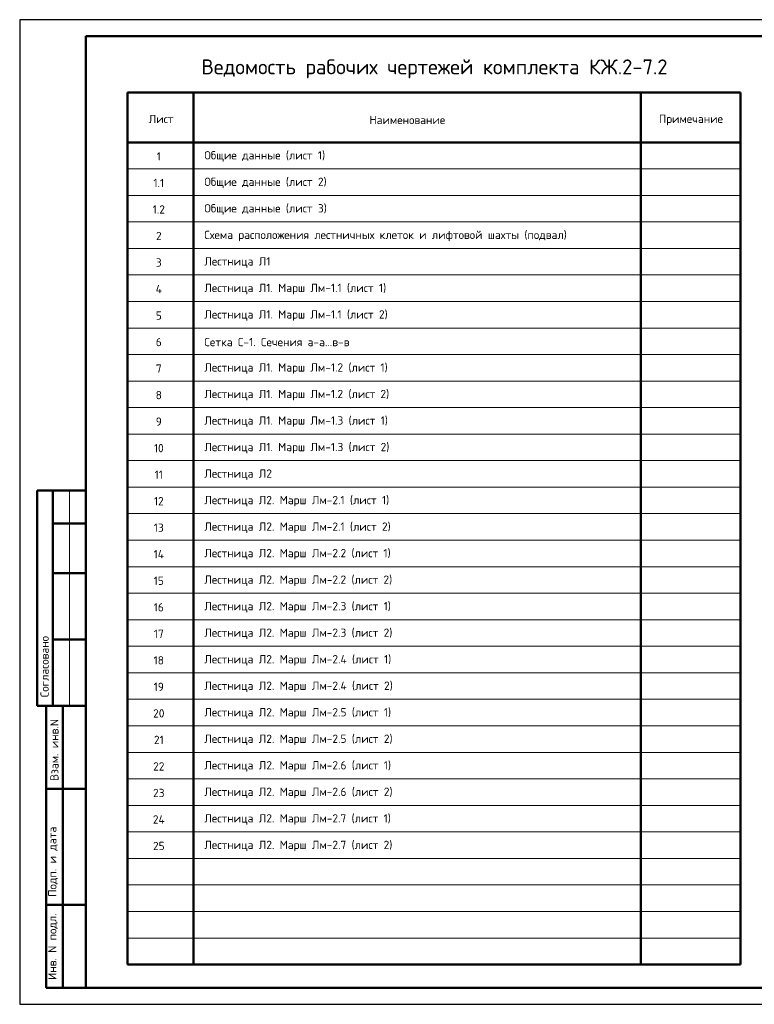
# Model space of a CAD drawing. Header units: millimetres. Extents: x 0 to 21000, y 0 to 14850.
# Tile 1 of 7: x 0 to 11085, y 0 to 14850. Entities that reach past the tile are written whole.
import ezdxf

# ---------------------------------------------------------------- set-up
doc = ezdxf.new("R2010")
doc.units = ezdxf.units.MM
doc.layers.add('Standard', color=7, linetype='Continuous', lineweight=25)
doc.layers.add('Общий01', color=7, linetype='Continuous', lineweight=13)
doc.styles.add('ISOCPEUR', font='txt')

msp = doc.modelspace()

# ---------------------------------------------------------------- linework, layer by layer
at = {"layer": 'Standard', "color": 7, "linetype": 'Continuous', "lineweight": 25, "transparency": 33554687}
msp.add_line((1000, 14600), (1000, 529), dxfattribs=at)
at = {"layer": 'Standard', "color": 7, "linetype": 'Continuous', "lineweight": 50, "transparency": 33554687}
for p, q in [((1625, 13750), (10875, 13750)), ((1625, 13750), (1625, 600)), ((2625, 13750), (2625, 600)), ((9375, 13750), (9375, 600)), ((10875, 13750), (10875, 600)), ((1625, 13000), (10875, 13000)), ((3, 7750), (0, 7750)), ((1000, 7750), (263, 7750)), ((263, 7750), (263, 4500)), ((263, 7750), (263, 4500)), ((500, 7750), (500, 4500)), ((1000, 7250), (500, 7250)), ((1000, 6500), (500, 6500)), ((1000, 5500), (500, 5500)), ((0, 4500), (3, 4500)), ((263, 4500), (1000, 4500)), ((400, 250), (400, 4500)), ((400, 250), (400, 4500)), ((650, 250), (650, 4500)), ((400, 3250), (1000, 3250)), ((400, 1500), (1000, 1500)), ((1625, 600), (10875, 600)), ((1000, 250), (400, 250))]:
    msp.add_line(p, q, dxfattribs=at)
at = {"layer": 'Standard', "color": 7, "linetype": 'Continuous', "lineweight": 13, "transparency": 33554687}
for p, q in [((1625, 12600), (10875, 12600)), ((1625, 12200), (10875, 12200)), ((1625, 11800), (10875, 11800)), ((1625, 11400), (10875, 11400)), ((1625, 11000), (10875, 11000)), ((1625, 10600), (10875, 10600)), ((1625, 10200), (10875, 10200)), ((1625, 9800), (10875, 9800)), ((1625, 9400), (10875, 9400)), ((1625, 9000), (10875, 9000)), ((1625, 8600), (10875, 8600)), ((1625, 8200), (10875, 8200)), ((750, 7750), (750, 4500)), ((1625, 7800), (10875, 7800)), ((1625, 7400), (10875, 7400)), ((1625, 7000), (10875, 7000)), ((1625, 6600), (10875, 6600)), ((1625, 6200), (10875, 6200)), ((1625, 5800), (10875, 5800)), ((1625, 5400), (10875, 5400)), ((1625, 5000), (10875, 5000)), ((1625, 4600), (10875, 4600)), ((1625, 4200), (10875, 4200)), ((1625, 3800), (10875, 3800)), ((1625, 3400), (10875, 3400)), ((1625, 3000), (10875, 3000)), ((1625, 2600), (10875, 2600)), ((1625, 2200), (10875, 2200)), ((1625, 1800), (10875, 1800)), ((1625, 1400), (10875, 1400)), ((1625, 1000), (10875, 1000)), ((1625, 600), (10875, 600))]:
    msp.add_line(p, q, dxfattribs=at)
at = {"layer": 'Standard', "color": 7, "linetype": 'Continuous', "lineweight": 25, "transparency": 33554687}
msp.add_lwpolyline([(0, 0), (21000, 0), (21000, 14850), (0, 14850), (0, 0)], close=True, dxfattribs=at)
msp.add_lwpolyline([(0, 0), (21000, 0), (21000, 14850), (0, 14850), (0, 0)], close=True, dxfattribs=at)
at = {"layer": 'Standard', "color": 7, "linetype": 'Continuous', "lineweight": 50, "transparency": 33554687}
msp.add_lwpolyline([(1000, 14600), (20750, 14600), (20750, 250), (1000, 250), (1000, 14600)], close=True, dxfattribs=at)

# ---------------------------------------------------------------- texts
at = {"layer": 'Standard', "color": 7, "linetype": 'Continuous', "lineweight": 13, "transparency": 33554687, "char_height": 125, "style": 'ISOCPEUR'}
for s, insert, width, attachment_point in [('\\A1;{\\fISOCPEUR|i0|b0;\\H125.000000;\\W1.000000;\\C7;Общие данные (лист 1)}\\P', (2786, 12788), 1848.3, 4), ('\\A1;{\\fISOCPEUR|i0|b0;\\H125.000000;\\W1.000000;\\C7;1}\\P', (2099, 12788), 97.22, 5), ('\\A1;{\\fISOCPEUR|i0|b0;\\H125.000000;\\W1.000000;\\C7;Общие данные (лист 2)}\\P', (2786, 12388), 1874.15, 4), ('\\A1;{\\fISOCPEUR|i0|b0;\\H125.000000;\\W1.000000;\\C7;1.1}\\P', (2099, 12388), 205.26, 5), ('\\A1;{\\fISOCPEUR|i0|b0;\\H125.000000;\\W1.000000;\\C7;1.2}\\P', (2099, 11988), 236.84, 5), ('\\A1;{\\fISOCPEUR|i0|b0;\\H125.000000;\\W1.000000;\\C7;Общие данные (лист 3)}\\P', (2786, 11988), 1874.15, 4), ('\\A1;{\\fISOCPEUR|i0|b0;\\H125.000000;\\W1.000000;\\C7;Схема расположения лестничных клеток и лифтовой шахты (подвал)}\\P', (2786, 11588), 5562.22, 4), ('\\A1;{\\fISOCPEUR|i0|b0;\\H125.000000;\\W1.000000;\\C7;2}\\P', (2099, 11588), 136.11, 5), ('\\A1;{\\fISOCPEUR|i0|b0;\\H125.000000;\\W1.000000;\\C7;3}\\P', (2099, 11188), 136.11, 5), ('\\A1;{\\fISOCPEUR|i0|b0;\\H125.000000;\\W1.000000;\\C7;4}\\P', (2099, 10788), 150, 5), ('\\A1;{\\fISOCPEUR|i0|b0;\\H125.000000;\\W1.000000;\\C7;Лестница Л1. Марш Лм-1.1 (лист 1)}\\P', (2786, 10788), 2772.25, 4), ('\\A1;{\\fISOCPEUR|i0|b0;\\H125.000000;\\W1.000000;\\C7;Лестница Л1. Марш Лм-1.1 (лист 2)}\\P', (2786, 10388), 2797.8, 4), ('\\A1;{\\fISOCPEUR|i0|b0;\\H125.000000;\\W1.000000;\\C7;5}\\P', (2099, 10388), 136.11, 5), ('\\A1;{\\fISOCPEUR|i0|b0;\\H125.000000;\\W1.000000;\\C7;6}\\P', (2099, 9988), 136.11, 5), ('\\A1;{\\fISOCPEUR|i0|b0;\\H125.000000;\\W1.000000;\\C7;Сетка С-1. Сечения а-а...в-в}\\P', (2786, 9988), 2311.14, 4), ('\\A1;{\\fISOCPEUR|i0|b0;\\H125.000000;\\W1.000000;\\C7;Лестница Л1. Марш Лм-1.2 (лист 1)}\\P', (2786, 9588), 2797.8, 4), ('\\A1;{\\fISOCPEUR|i0|b0;\\H125.000000;\\W1.000000;\\C7;7}\\P', (2099, 9588), 136.11, 5), ('\\A1;{\\fISOCPEUR|i0|b0;\\H125.000000;\\W1.000000;\\C7;Лестница Л1. Марш Лм-1.2 (лист 2)}\\P', (2786, 9188), 2823.35, 4), ('\\A1;{\\fISOCPEUR|i0|b0;\\H125.000000;\\W1.000000;\\C7;8}\\P', (2099, 9188), 136.11, 5), ('\\A1;{\\fISOCPEUR|i0|b0;\\H125.000000;\\W1.000000;\\C7;Лестница Л1. Марш Лм-1.3 (лист 1)}\\P', (2786, 8788), 2797.8, 4), ('\\A1;{\\fISOCPEUR|i0|b0;\\H125.000000;\\W1.000000;\\C7;9}\\P', (2099, 8788), 136.11, 5), ('\\A1;{\\fISOCPEUR|i0|b0;\\H125.000000;\\W1.000000;\\C7;Лестница Л1. Марш Лм-1.3 (лист 2)}\\P', (2786, 8388), 2823.35, 4), ('\\A1;{\\fISOCPEUR|i0|b0;\\H125.000000;\\W1.000000;\\C7;10}\\P', (2099, 8388), 196.87, 5), ('\\A1;{\\fISOCPEUR|i0|b0;\\H125.000000;\\W1.000000;\\C7;11}\\P', (2099, 7988), 164.06, 5), ('\\A1;{\\fISOCPEUR|i0|b0;\\H125.000000;\\W1.000000;\\C7;Лестница Л2. Марш Лм-2.1 (лист 1)}\\P', (2786, 7588), 2823.35, 4), ('\\A1;{\\fISOCPEUR|i0|b0;\\H125.000000;\\W1.000000;\\C7;12}\\P', (2099, 7588), 196.87, 5), ('\\A1;{\\fISOCPEUR|i0|b0;\\H125.000000;\\W1.000000;\\C7;Лестница Л2. Марш Лм-2.1 (лист 2)}\\P', (2786, 7188), 2848.9, 4), ('\\A1;{\\fISOCPEUR|i0|b0;\\H125.000000;\\W1.000000;\\C7;13}\\P', (2099, 7188), 196.87, 5), ('\\A1;{\\fISOCPEUR|i0|b0;\\H125.000000;\\W1.000000;\\C7;14}\\P', (2099, 6788), 210.29, 5), ('\\A1;{\\fISOCPEUR|i0|b0;\\H125.000000;\\W1.000000;\\C7;Лестница Л2. Марш Лм-2.2 (лист 1)}\\P', (2786, 6788), 2848.9, 4), ('\\A1;{\\fISOCPEUR|i0|b0;\\H125.000000;\\W1.000000;\\C7;15}\\P', (2099, 6388), 196.87, 5), ('\\A1;{\\fISOCPEUR|i0|b0;\\H125.000000;\\W1.000000;\\C7;Лестница Л2. Марш Лм-2.2 (лист 2)}\\P', (2786, 6388), 2874.45, 4), ('\\A1;{\\fISOCPEUR|i0|b0;\\H125.000000;\\W1.000000;\\C7;Лестница Л2. Марш Лм-2.3 (лист 1)}\\P', (2786, 5988), 2848.9, 4), ('\\A1;{\\fISOCPEUR|i0|b0;\\H125.000000;\\W1.000000;\\C7;16}\\P', (2099, 5988), 196.87, 5), ('\\A1;{\\fISOCPEUR|i0|b0;\\H125.000000;\\W1.000000;\\C7;17}\\P', (2099, 5588), 196.87, 5), ('\\A1;{\\fISOCPEUR|i0|b0;\\H125.000000;\\W1.000000;\\C7;Лестница Л2. Марш Лм-2.3 (лист 2)}\\P', (2786, 5588), 2874.45, 4), ('\\A1;{\\fISOCPEUR|i0|b0;\\H125.000000;\\W1.000000;\\C7;Лестница Л2. Марш Лм-2.4 (лист 1)}\\P', (2786, 5188), 2861.4, 4), ('\\A1;{\\fISOCPEUR|i0|b0;\\H125.000000;\\W1.000000;\\C7;18}\\P', (2099, 5188), 196.87, 5), ('\\A1;{\\fISOCPEUR|i0|b0;\\H125.000000;\\W1.000000;\\C7;19}\\P', (2099, 4788), 196.87, 5), ('\\A1;{\\fISOCPEUR|i0|b0;\\H125.000000;\\W1.000000;\\C7;Лестница Л2. Марш Лм-2.4 (лист 2)}\\P', (2786, 4788), 2886.95, 4), ('\\A1;{\\fISOCPEUR|i0|b0;\\H125.000000;\\W1.000000;\\C7;Лестница Л2. Марш Лм-2.5 (лист 1)}\\P', (2786, 4388), 2848.9, 4), ('\\A1;{\\fISOCPEUR|i0|b0;\\H125.000000;\\W1.000000;\\C7;20}\\P', (2099, 4388), 229.69, 5), ('\\A1;{\\fISOCPEUR|i0|b0;\\H125.000000;\\W1.000000;\\C7;21}\\P', (2099, 3988), 196.87, 5), ('\\A1;{\\fISOCPEUR|i0|b0;\\H125.000000;\\W1.000000;\\C7;Лестница Л2. Марш Лм-2.5 (лист 2)}\\P', (2786, 3988), 2874.45, 4), ('\\A1;{\\fISOCPEUR|i0|b0;\\H125.000000;\\W1.000000;\\C7;Лестница Л2. Марш Лм-2.6 (лист 1)}\\P', (2786, 3588), 2848.9, 4), ('\\A1;{\\fISOCPEUR|i0|b0;\\H125.000000;\\W1.000000;\\C7;22}\\P', (2099, 3588), 229.69, 5), ('\\A1;{\\fISOCPEUR|i0|b0;\\H125.000000;\\W1.000000;\\C7;23}\\P', (2099, 3188), 229.69, 5), ('\\A1;{\\fISOCPEUR|i0|b0;\\H125.000000;\\W1.000000;\\C7;Лестница Л2. Марш Лм-2.6 (лист 2)}\\P', (2786, 3188), 2874.45, 4), ('\\A1;{\\fISOCPEUR|i0|b0;\\H125.000000;\\W1.000000;\\C7;24}\\P', (2099, 2788), 242.65, 5), ('\\A1;{\\fISOCPEUR|i0|b0;\\H125.000000;\\W1.000000;\\C7;Лестница Л2. Марш Лм-2.7 (лист 1)}\\P', (2786, 2788), 2848.9, 4), ('\\A1;{\\fISOCPEUR|i0|b0;\\H125.000000;\\W1.000000;\\C7;25}\\P', (2099, 2388), 229.69, 5), ('\\A1;{\\fISOCPEUR|i0|b0;\\H125.000000;\\W1.000000;\\C7;Лестница Л2. Марш Лм-2.7 (лист 2)}\\P', (2786, 2388), 2874.45, 4)]:
    msp.add_mtext(s, dxfattribs=dict(at, insert=insert, width=width, attachment_point=attachment_point))
at = {"layer": 'Standard', "color": 7, "linetype": 'Continuous', "lineweight": -3, "transparency": 33554687, "char_height": 125, "attachment_point": 4, "style": 'ISOCPEUR'}
for s, insert, width in [('\\A1;{\\fISOCPEUR|i0|b0;\\H125.000000;\\W1.000000;\\C7;Лестница Л1}\\P', (2786, 11188), 1046.99), ('\\A1;{\\fISOCPEUR|i0|b0;\\H125.000000;\\W1.000000;\\C7;Лестница Л2}\\P', (2786, 7988), 1073.49)]:
    msp.add_mtext(s, dxfattribs=dict(at, insert=insert, width=width))
at = {"layer": 'Standard', "color": 7, "linetype": 'Continuous', "lineweight": 50, "transparency": 33554687, "char_height": 125, "attachment_point": 7, "rotation": 90, "style": 'ISOCPEUR'}
for s, insert, width in [('\\A1;{\\fISOCPEUR|i0|b0;\\H125.000000;\\W1.000000;\\C7;Согласовано}\\P', (438, 4631), 1035.94), ('\\A1;{\\fISOCPEUR|i0|b0;\\H125.000000;\\W1.000000;\\C7;Взам. инв.N}\\P', (586, 3368), 954.55), ('\\A1;{\\fISOCPEUR|i0|b0;\\H125.000000;\\W1.000000;\\C7;Подп. и дата}\\P', (575, 1621), 1098.53), ('\\A1;{\\fISOCPEUR|i0|b0;\\H125.000000;\\W1.000000;\\C7;Инв. N подл.}\\P', (575, 367), 1010.9)]:
    msp.add_mtext(s, dxfattribs=dict(at, insert=insert, width=width))
at = {"layer": 'Общий01', "transparency": 33554687, "attachment_point": 5, "style": 'ISOCPEUR'}
for s, insert, char_height, width in [('\\A1;{\\fISOCPEUR|i0|b0;\\H225.000000;\\W1.000000;\\C7;Ведомость рабочих чертежей комплекта КЖ.2-7.2 }\\P', (6258, 14108), 225, 7424.31), ('\\A1;{\\fISOCPEUR|i0|b0;\\H125.000000;\\W1.000000;\\C7;Лист}\\P', (2134, 13352), 125, 433.59), ('\\A1;{\\fISOCPEUR|i0|b0;\\H125.000000;\\W1.000000;\\C7;Наименование}\\P', (5849, 13338), 125, 1161.11), ('\\A1;{\\fISOCPEUR|i0|b0;\\H125.000000;\\W1.000000;\\C7;Примечание}\\P', (10129, 13338), 125, 973.33)]:
    msp.add_mtext(s, dxfattribs=dict(at, insert=insert, char_height=char_height, width=width))

doc.saveas('drawing.dxf')
